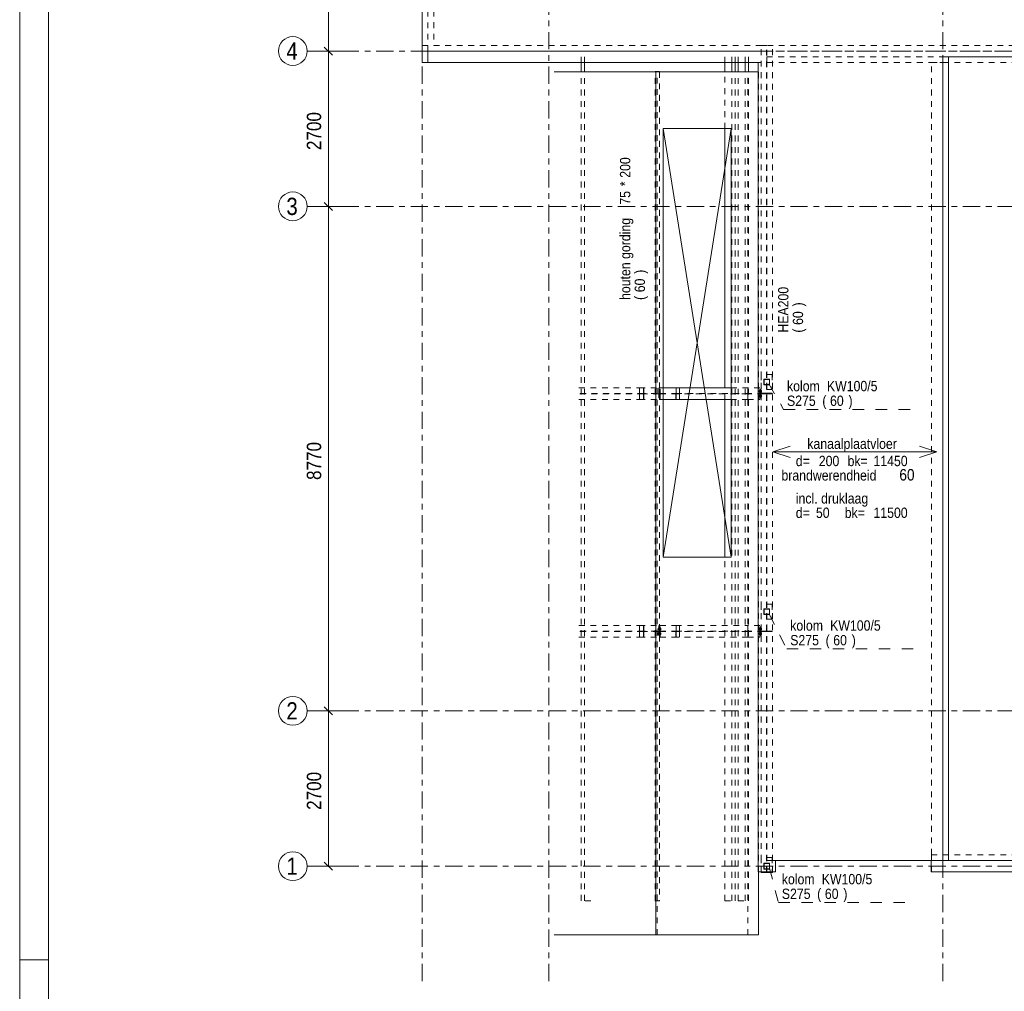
# Model space of a CAD drawing. Header units: millimetres. Extents: x -931 to -90, y -1396 to -802.
# Tile 17 of 29: x -931 to -760, y -1105 to -936. Entities that reach past the tile are written whole.
import ezdxf

# ---------------------------------------------------------------- set-up
doc = ezdxf.new("R2010")
doc.units = ezdxf.units.MM
for name, pattern in [('XKITLINE00', [0]), ('XKITLINE01', [4, 1, -1, 1, -1]), ('XKITLINE02', [4, 2, -2]), ('XKITLINE03', [6, 3, -1, 1, -1])]:
    doc.linetypes.add(name, pattern=pattern)
for name, color, linetype, lineweight in [('Bout', 3, 'Continuous', 0), ('Grafisch object', 3, 'Continuous', 0), ('Offset', 4, 'Continuous', 0), ('Onderdeel', 2, 'Continuous', 0), ('Onderdeel label', 2, 'Continuous', 0), ('Stramien', 4, 'Continuous', 0), ('Tekening kader', 3, 'Continuous', 0)]:
    doc.layers.add(name, color=color, linetype=linetype, lineweight=lineweight)
doc.styles.add('ARIAL', font='arial.ttf')

msp = doc.modelspace()

# ---------------------------------------------------------------- linework, layer by layer
at = {"layer": 'Bout', "linetype": 'XKITLINE02', "lineweight": 0}
for p, q in [((-802.12, -1000.33), (-802.22, -1000.33)), ((-802.22, -1000.33), (-802.22, -1000.6)), ((-802.22, -1000.39), (-802.12, -1000.39)), ((-802.22, -1000.53), (-802.12, -1000.53)), ((-802.22, -1000.6), (-802.12, -1000.6)), ((-802.12, -1001.13), (-802.22, -1001.13)), ((-802.22, -1001.13), (-802.22, -1001.4)), ((-802.22, -1001.19), (-802.12, -1001.19)), ((-802.12, -1000.6), (-802.12, -1000.33)), ((-802.12, -1000.37), (-802.02, -1000.37)), ((-802.12, -1000.38), (-801.91, -1000.38)), ((-802.12, -1000.54), (-801.91, -1000.54)), ((-802.12, -1000.55), (-802.02, -1000.55)), ((-802.12, -1001.4), (-802.12, -1001.13)), ((-802.12, -1001.17), (-802.02, -1001.17)), ((-802.12, -1001.18), (-801.91, -1001.18)), ((-802.02, -1000.55), (-802.02, -1000.37)), ((-802.02, -1001.35), (-802.02, -1001.17)), ((-802.01, -1000.37), (-801.91, -1000.37)), ((-802.01, -1000.55), (-802.01, -1000.37)), ((-802.01, -1000.55), (-801.91, -1000.55)), ((-802.01, -1001.17), (-801.91, -1001.17)), ((-802.01, -1001.17), (-802.01, -1001.35)), ((-801.81, -1000.33), (-801.91, -1000.33)), ((-801.91, -1000.33), (-801.91, -1000.6)), ((-801.91, -1000.39), (-801.81, -1000.39)), ((-801.91, -1000.53), (-801.81, -1000.53)), ((-801.91, -1000.6), (-801.81, -1000.6)), ((-801.81, -1001.13), (-801.91, -1001.13)), ((-801.91, -1001.13), (-801.91, -1001.4)), ((-801.91, -1001.19), (-801.81, -1001.19)), ((-801.81, -1000.6), (-801.81, -1000.33)), ((-801.81, -1001.4), (-801.81, -1001.13)), ((-802.22, -1001.33), (-802.12, -1001.33)), ((-802.22, -1001.4), (-802.12, -1001.4)), ((-802.12, -1001.34), (-801.91, -1001.34)), ((-802.12, -1001.35), (-802.02, -1001.35)), ((-802.01, -1001.35), (-801.91, -1001.35)), ((-801.91, -1001.33), (-801.81, -1001.33)), ((-801.91, -1001.4), (-801.81, -1001.4)), ((-819.67, -1041.64), (-819.77, -1041.64)), ((-819.77, -1041.91), (-819.77, -1041.64)), ((-819.77, -1041.71), (-819.67, -1041.71)), ((-819.77, -1041.85), (-819.67, -1041.85)), ((-819.77, -1041.91), (-819.67, -1041.91)), ((-819.67, -1041.91), (-819.67, -1041.64)), ((-819.67, -1041.69), (-819.57, -1041.69)), ((-819.67, -1041.7), (-819.46, -1041.7)), ((-819.67, -1041.86), (-819.46, -1041.86)), ((-819.67, -1041.87), (-819.57, -1041.87)), ((-819.57, -1041.87), (-819.57, -1041.69)), ((-819.56, -1041.69), (-819.46, -1041.69)), ((-819.56, -1041.87), (-819.56, -1041.69)), ((-819.56, -1041.87), (-819.46, -1041.87)), ((-819.36, -1041.64), (-819.46, -1041.64)), ((-819.46, -1041.91), (-819.46, -1041.64)), ((-819.46, -1041.71), (-819.36, -1041.71)), ((-819.46, -1041.85), (-819.36, -1041.85)), ((-819.46, -1041.91), (-819.36, -1041.91)), ((-819.36, -1041.91), (-819.36, -1041.64)), ((-802.12, -1041.64), (-802.22, -1041.64)), ((-802.22, -1041.64), (-802.22, -1041.91)), ((-802.22, -1041.71), (-802.12, -1041.71)), ((-802.22, -1041.85), (-802.12, -1041.85)), ((-802.22, -1041.91), (-802.12, -1041.91)), ((-802.12, -1041.91), (-802.12, -1041.64)), ((-802.12, -1041.69), (-802.02, -1041.69)), ((-802.12, -1041.7), (-801.91, -1041.7)), ((-802.12, -1041.86), (-801.91, -1041.86)), ((-802.12, -1041.87), (-802.02, -1041.87)), ((-802.02, -1041.87), (-802.02, -1041.69)), ((-802.01, -1041.69), (-801.91, -1041.69)), ((-802.01, -1041.87), (-802.01, -1041.69)), ((-802.01, -1041.87), (-801.91, -1041.87)), ((-801.81, -1041.64), (-801.91, -1041.64)), ((-801.91, -1041.64), (-801.91, -1041.91)), ((-801.91, -1041.71), (-801.81, -1041.71)), ((-801.91, -1041.85), (-801.81, -1041.85)), ((-801.91, -1041.91), (-801.81, -1041.91)), ((-801.81, -1041.91), (-801.81, -1041.64)), ((-819.67, -1042.44), (-819.77, -1042.44)), ((-819.77, -1042.71), (-819.77, -1042.44)), ((-819.77, -1042.51), (-819.67, -1042.51)), ((-819.77, -1042.65), (-819.67, -1042.65)), ((-819.77, -1042.71), (-819.67, -1042.71)), ((-819.67, -1042.71), (-819.67, -1042.44)), ((-819.67, -1042.49), (-819.57, -1042.49)), ((-819.67, -1042.5), (-819.46, -1042.5)), ((-819.67, -1042.66), (-819.46, -1042.66)), ((-819.67, -1042.67), (-819.57, -1042.67)), ((-819.57, -1042.67), (-819.57, -1042.49)), ((-819.56, -1042.49), (-819.46, -1042.49)), ((-819.56, -1042.49), (-819.56, -1042.67)), ((-819.56, -1042.67), (-819.46, -1042.67)), ((-819.36, -1042.44), (-819.46, -1042.44)), ((-819.46, -1042.71), (-819.46, -1042.44)), ((-819.46, -1042.51), (-819.36, -1042.51)), ((-819.46, -1042.65), (-819.36, -1042.65)), ((-819.46, -1042.71), (-819.36, -1042.71)), ((-819.36, -1042.71), (-819.36, -1042.44)), ((-802.12, -1042.44), (-802.22, -1042.44)), ((-802.22, -1042.44), (-802.22, -1042.71)), ((-802.22, -1042.51), (-802.12, -1042.51)), ((-802.22, -1042.65), (-802.12, -1042.65)), ((-802.22, -1042.71), (-802.12, -1042.71)), ((-802.12, -1042.71), (-802.12, -1042.44)), ((-802.12, -1042.49), (-802.02, -1042.49)), ((-802.12, -1042.5), (-801.91, -1042.5)), ((-802.12, -1042.66), (-801.91, -1042.66)), ((-802.12, -1042.67), (-802.02, -1042.67)), ((-802.02, -1042.67), (-802.02, -1042.49)), ((-802.01, -1042.49), (-801.91, -1042.49)), ((-802.01, -1042.49), (-802.01, -1042.67)), ((-802.01, -1042.67), (-801.91, -1042.67)), ((-801.81, -1042.44), (-801.91, -1042.44)), ((-801.91, -1042.44), (-801.91, -1042.71)), ((-801.91, -1042.51), (-801.81, -1042.51)), ((-801.91, -1042.65), (-801.81, -1042.65)), ((-801.91, -1042.71), (-801.81, -1042.71)), ((-801.81, -1042.71), (-801.81, -1042.44))]:
    msp.add_line(p, q, dxfattribs=at)
at = {"layer": 'Grafisch object', "linetype": 'XKITLINE00', "lineweight": 0}
for p, q in [((-818.92, -1029.27), (-807.12, -954.78)), ((-818.92, -954.78), (-807.12, -1029.27))]:
    msp.add_line(p, q, dxfattribs=at)
at = {"layer": 'Offset', "linetype": 'XKITLINE00', "lineweight": 0}
for p, q in [((-877.13, -941.31), (-877.13, -917.31)), ((-874.13, -941.31), (-879.63, -941.31)), ((-874.13, -941.31), (-879.63, -941.31)), ((-877.84, -940.61), (-876.42, -942.02)), ((-877.84, -940.61), (-876.42, -942.02)), ((-877.13, -968.31), (-877.13, -941.31)), ((-874.13, -968.31), (-879.63, -968.31)), ((-874.13, -968.31), (-879.63, -968.31)), ((-877.84, -967.61), (-876.42, -969.02)), ((-877.84, -967.61), (-876.42, -969.02)), ((-877.13, -1056.01), (-877.13, -968.31)), ((-874.13, -1056.01), (-879.63, -1056.01)), ((-874.13, -1056.01), (-879.63, -1056.01)), ((-877.84, -1055.31), (-876.42, -1056.72)), ((-877.84, -1055.31), (-876.42, -1056.72)), ((-877.13, -1083.01), (-877.13, -1056.01)), ((-874.13, -1083.01), (-879.63, -1083.01)), ((-877.84, -1082.31), (-876.42, -1083.72))]:
    msp.add_line(p, q, dxfattribs=at)
at = {"layer": 'Offset'}
for p in [(-877.13, -941.31), (-877.13, -941.31), (-877.13, -968.31), (-877.13, -968.31), (-877.13, -1056.01), (-877.13, -1056.01), (-877.13, -1083.01)]:
    msp.add_point(p, dxfattribs=at)
at = {"layer": 'Onderdeel', "linetype": 'XKITLINE00', "lineweight": 0}
for p, q in [((-860.81, -943.33), (-860.81, -860.61)), ((-860.81, -940.32), (-860.81, -917.08)), ((-860.81, -940.32), (-860.81, -940.32)), ((-860.81, -941.33), (-860.81, -940.32)), ((-860.81, -940.32), (-860.81, -940.32)), ((-860.81, -941.33), (-859.81, -941.33)), ((-860.81, -943.32), (-860.81, -941.33)), ((-859.81, -943.33), (-859.81, -941.33)), ((-770.32, -942.32), (-770.32, -1082.01)), ((-770.32, -942.32), (-770.31, -942.32)), ((-769.32, -1082.01), (-769.32, -942.32)), ((-860.81, -943.33), (-802.41, -943.32)), ((-860.81, -943.32), (-859.81, -943.32)), ((-833.17, -944.94), (-833.17, -943.32)), ((-832.63, -944.94), (-832.63, -943.32)), ((-808.22, -944.94), (-808.22, -943.32)), ((-806.99, -944.94), (-806.99, -943.32)), ((-806.4, -944.94), (-806.4, -943.32)), ((-805.89, -944.94), (-805.89, -943.32)), ((-804.67, -944.94), (-804.67, -943.32)), ((-804.08, -944.94), (-804.08, -943.32)), ((-802.41, -943.32), (-802.41, -1082.01)), ((-770.32, -943.31), (-770.31, -943.31)), ((-770.32, -943.32), (-770.31, -943.32)), ((-837.87, -944.94), (-820.19, -944.94)), ((-820.34, -944.84), (-819.59, -944.84)), ((-820.34, -944.94), (-820.34, -944.84)), ((-820.19, -1094.94), (-820.19, -944.94)), ((-820.19, -944.94), (-802.41, -944.94)), ((-820.19, -944.94), (-820.19, -1094.94)), ((-819.59, -944.94), (-819.59, -944.84)), ((-807.12, -954.78), (-818.92, -954.78)), ((-818.92, -954.78), (-818.92, -1029.27)), ((-808.22, -999.86), (-808.22, -954.78)), ((-807.12, -1029.27), (-807.12, -954.78)), ((-818.92, -999.86), (-816.08, -999.86)), ((-816.08, -999.86), (-807.12, -999.86)), ((-816.08, -1001.86), (-816.08, -999.86)), ((-816.08, -1001.86), (-816.08, -999.86)), ((-818.92, -1001.86), (-816.08, -1001.86)), ((-816.08, -1001.86), (-807.12, -1001.86)), ((-808.22, -1029.27), (-808.22, -1001.86)), ((-818.92, -1029.27), (-807.12, -1029.27)), ((-770.32, -1081.01), (-770.31, -1081.01)), ((-770.32, -1081.01), (-770.31, -1081.01)), ((-802.42, -1082.01), (-802.42, -1084.01)), ((-799.42, -1084.01), (-799.42, -1082.01)), ((-799.42, -1082.01), (-772.32, -1082.01)), ((-772.32, -1082.01), (-772.32, -1084.01)), ((-770.32, -1082.01), (-770.31, -1082.01)), ((-770.32, -1082.01), (-770.32, -1082.01)), ((-770.31, -1082.01), (-769.32, -1082.01)), ((-769.32, -1082.01), (-769.31, -1082.01)), ((-769.31, -1082.01), (-714.34, -1082.01)), ((-802.42, -1084.01), (-799.42, -1084.01)), ((-802.37, -1094.94), (-802.37, -1084.01)), ((-801.91, -1084.11), (-801.91, -1084.01)), ((-801.91, -1084.11), (-799.91, -1084.11)), ((-799.91, -1084.11), (-799.91, -1084.01)), ((-772.32, -1084.01), (-714.34, -1084.01)), ((-820.19, -1094.94), (-837.87, -1094.94)), ((-820.19, -1094.94), (-802.37, -1094.94))]:
    msp.add_line(p, q, dxfattribs=at)
at = {"layer": 'Onderdeel', "linetype": 'XKITLINE01', "lineweight": 0}
for p, q in [((-859.81, -941.33), (-859.81, -860.61)), ((-858.81, -878.31), (-858.81, -940.32)), ((-859.81, -941.33), (-859.81, -890.12)), ((-860.81, -940.32), (-687.82, -940.32)), ((-860.81, -940.32), (-858.81, -940.32)), ((-860.81, -943.32), (-860.81, -941.33)), ((-859.81, -941.33), (-800.92, -941.32)), ((-800.92, -941.33), (-859.81, -941.33)), ((-833.17, -941.32), (-831.5, -941.32)), ((-833.17, -943.32), (-833.17, -941.32)), ((-832.63, -943.32), (-832.63, -941.32)), ((-808.22, -943.32), (-808.22, -941.32)), ((-808.22, -941.32), (-806.4, -941.32)), ((-806.99, -943.32), (-806.99, -941.32)), ((-806.4, -943.32), (-806.4, -941.32)), ((-805.89, -943.32), (-805.89, -941.32)), ((-804.08, -941.32), (-805.89, -941.32)), ((-804.67, -943.32), (-804.67, -941.32)), ((-804.08, -943.32), (-804.08, -941.32)), ((-801.91, -940.32), (-799.91, -940.32)), ((-801.91, -1084.01), (-801.91, -940.32)), ((-800.95, -1084.11), (-800.95, -940.32)), ((-800.91, -941.32), (-800.92, -941.33)), ((-714.34, -941.31), (-800.91, -941.32)), ((-800.91, -941.32), (-714.34, -941.31)), ((-800.88, -1084.11), (-800.88, -940.32)), ((-799.91, -1084.01), (-799.91, -940.32)), ((-800.92, -942.32), (-770.32, -942.32)), ((-800.91, -1082.01), (-800.92, -942.32)), ((-800.92, -943.32), (-800.92, -942.32)), ((-800.91, -942.32), (-770.32, -942.32)), ((-770.31, -942.32), (-714.64, -942.31)), ((-770.31, -1082.01), (-770.31, -942.32)), ((-769.31, -943.31), (-769.31, -942.32)), ((-769.31, -1082.01), (-769.31, -942.32)), ((-769.31, -942.32), (-714.64, -942.32)), ((-860.81, -943.32), (-770.32, -943.32)), ((-800.91, -1082.01), (-800.91, -943.32)), ((-772.31, -1081.01), (-772.31, -943.31)), ((-772.31, -943.31), (-770.32, -943.31)), ((-770.31, -943.31), (-769.31, -943.31)), ((-770.31, -943.32), (-714.64, -943.32)), ((-769.31, -943.31), (-769.31, -1081.01)), ((-833.17, -1089.01), (-833.17, -944.94)), ((-832.63, -1089.01), (-832.63, -944.94)), ((-820.34, -1089.01), (-820.34, -944.94)), ((-820.19, -944.94), (-819.97, -944.94)), ((-819.97, -1094.94), (-819.97, -944.94)), ((-819.97, -1094.94), (-819.97, -944.94)), ((-819.59, -944.94), (-819.59, -1089.01)), ((-808.22, -954.78), (-808.22, -944.94)), ((-806.99, -1089.01), (-806.99, -944.94)), ((-806.4, -1089.01), (-806.4, -944.94)), ((-805.89, -1089.01), (-805.89, -944.94)), ((-804.67, -1089.01), (-804.67, -944.94)), ((-804.2, -1094.94), (-804.2, -944.94)), ((-804.08, -1089.01), (-804.08, -944.94)), ((-802.41, -944.94), (-802.37, -944.94)), ((-802.37, -1084.01), (-802.37, -944.94)), ((-799.97, -997.54), (-801.87, -997.54)), ((-801.87, -997.54), (-801.87, -1000.14)), ((-799.97, -997.54), (-799.97, -1000.14)), ((-801.42, -998.34), (-801.42, -999.34)), ((-800.42, -998.34), (-801.42, -998.34)), ((-801.42, -999.34), (-800.42, -999.34)), ((-801.37, -999.29), (-801.37, -998.39)), ((-801.37, -998.39), (-800.47, -998.39)), ((-800.47, -999.29), (-801.37, -999.29)), ((-800.47, -998.39), (-800.47, -999.29)), ((-800.42, -999.34), (-800.42, -998.34)), ((-833.56, -999.86), (-822.3, -999.86)), ((-822.34, -1000.83), (-833.42, -1000.83)), ((-833.42, -1000.9), (-822.34, -1000.9)), ((-823.07, -1001.86), (-823.07, -999.86)), ((-823.07, -999.86), (-819.67, -999.86)), ((-823.07, -1001.86), (-823.07, -999.86)), ((-823.02, -999.86), (-823.02, -1000.83)), ((-823.02, -1000.83), (-823.02, -999.86)), ((-823.02, -1000.83), (-819.67, -1000.83)), ((-819.67, -1000.9), (-823.02, -1000.9)), ((-823.02, -1000.9), (-823.02, -1001.86)), ((-823.02, -1001.86), (-823.02, -1000.9)), ((-822.34, -1000.83), (-822.34, -999.86)), ((-822.34, -999.86), (-822.34, -1000.83)), ((-822.34, -1001.86), (-822.34, -1000.9)), ((-822.34, -1000.9), (-822.34, -1001.86)), ((-822.3, -1001.86), (-822.3, -999.86)), ((-822.3, -999.86), (-822.3, -1001.86)), ((-819.67, -999.86), (-819.67, -1001.86)), ((-819.67, -1001.61), (-819.67, -1000.11)), ((-819.67, -1000.11), (-819.57, -1000.11)), ((-819.57, -1000.11), (-819.57, -1001.61)), ((-819.56, -1001.61), (-819.56, -1000.11)), ((-819.56, -1000.11), (-819.46, -1000.11)), ((-819.46, -1001.86), (-819.46, -999.86)), ((-819.46, -999.86), (-818.92, -999.86)), ((-819.46, -1000.11), (-819.46, -1001.61)), ((-819.46, -1000.83), (-816.11, -1000.83)), ((-819.46, -1000.9), (-816.11, -1000.9)), ((-816.72, -999.86), (-816.08, -999.86)), ((-816.72, -1001.86), (-816.72, -999.86)), ((-816.72, -1001.86), (-816.72, -999.86)), ((-816.69, -1000.83), (-816.69, -999.86)), ((-816.69, -1000.83), (-816.69, -999.86)), ((-816.69, -1000.83), (-804.23, -1000.83)), ((-804.23, -1000.9), (-816.69, -1000.9)), ((-816.69, -1001.86), (-816.69, -1000.9)), ((-816.69, -1001.86), (-816.69, -1000.9)), ((-816.11, -1000.83), (-816.11, -999.86)), ((-816.11, -1000.83), (-816.11, -999.86)), ((-816.11, -1001.86), (-816.11, -1000.9)), ((-816.11, -1001.86), (-816.11, -1000.9)), ((-808.22, -1001.86), (-808.22, -999.86)), ((-807.12, -999.86), (-804.2, -999.86)), ((-804.54, -1000.83), (-802.12, -1000.83)), ((-804.54, -1000.9), (-802.12, -1000.9)), ((-804.23, -1000.83), (-804.23, -999.86)), ((-802.12, -999.86), (-804.23, -999.86)), ((-804.23, -999.86), (-804.23, -1000.83)), ((-804.23, -1001.86), (-804.23, -1000.9)), ((-804.23, -1000.9), (-804.23, -1001.86)), ((-804.2, -1001.86), (-804.2, -999.86)), ((-804.2, -1001.86), (-804.2, -999.86)), ((-802.12, -1001.86), (-802.12, -999.86)), ((-802.02, -1000.11), (-802.12, -1000.11)), ((-802.12, -1000.11), (-802.12, -1001.61)), ((-802.02, -1001.61), (-802.02, -1000.11)), ((-801.91, -1000.11), (-802.01, -1000.11)), ((-802.01, -1000.11), (-802.01, -1001.61)), ((-801.91, -1001.61), (-801.91, -1000.11)), ((-799.97, -1000.14), (-801.87, -1000.14)), ((-801.85, -1000.81), (-800.95, -1000.81)), ((-801.85, -1000.91), (-801.85, -1000.81)), ((-800.95, -1000.91), (-801.85, -1000.91)), ((-801.15, -1000.91), (-801.15, -1000.81)), ((-800.95, -1000.81), (-800.95, -1000.91)), ((-800.88, -1000.91), (-800.88, -1000.81)), ((-800.88, -1000.81), (-799.98, -1000.81)), ((-799.98, -1000.91), (-800.88, -1000.91)), ((-800.68, -1000.91), (-800.68, -1000.81)), ((-799.98, -1000.81), (-799.98, -1000.91)), ((-833.56, -1001.86), (-822.3, -1001.86)), ((-823.07, -1001.86), (-819.67, -1001.86)), ((-819.57, -1001.61), (-819.67, -1001.61)), ((-819.46, -1001.61), (-819.56, -1001.61)), ((-819.46, -1001.86), (-818.92, -1001.86)), ((-816.72, -1001.86), (-816.08, -1001.86)), ((-804.2, -1001.86), (-807.12, -1001.86)), ((-804.23, -1001.86), (-802.12, -1001.86)), ((-802.12, -1001.61), (-802.02, -1001.61)), ((-802.01, -1001.61), (-801.91, -1001.61)), ((-808.22, -1089.01), (-808.22, -1029.27)), ((-799.97, -1037.47), (-801.87, -1037.47)), ((-801.87, -1037.47), (-801.87, -1040.07)), ((-801.42, -1038.27), (-801.42, -1039.27)), ((-800.42, -1038.27), (-801.42, -1038.27)), ((-801.37, -1039.22), (-801.37, -1038.32)), ((-801.37, -1038.32), (-800.47, -1038.32)), ((-800.47, -1038.32), (-800.47, -1039.22)), ((-800.42, -1039.27), (-800.42, -1038.27)), ((-799.97, -1037.47), (-799.97, -1040.07)), ((-799.97, -1040.07), (-801.87, -1040.07)), ((-801.42, -1039.27), (-800.42, -1039.27)), ((-800.47, -1039.22), (-801.37, -1039.22)), ((-833.56, -1041.18), (-822.3, -1041.18)), ((-822.34, -1042.14), (-833.42, -1042.14)), ((-833.42, -1042.21), (-822.34, -1042.21)), ((-823.07, -1043.18), (-823.07, -1041.18)), ((-823.07, -1041.18), (-819.67, -1041.18)), ((-823.07, -1043.18), (-823.07, -1041.18)), ((-823.03, -1041.18), (-823.03, -1042.14)), ((-823.03, -1042.14), (-823.03, -1041.18)), ((-823.03, -1042.14), (-819.67, -1042.14)), ((-819.67, -1042.21), (-823.03, -1042.21)), ((-823.03, -1042.21), (-823.03, -1043.18)), ((-823.03, -1043.18), (-823.03, -1042.21)), ((-822.34, -1042.14), (-822.34, -1041.18)), ((-822.34, -1041.18), (-822.34, -1042.14)), ((-822.34, -1043.18), (-822.34, -1042.21)), ((-822.34, -1042.21), (-822.34, -1043.18)), ((-822.3, -1043.18), (-822.3, -1041.18)), ((-822.3, -1041.18), (-822.3, -1043.18)), ((-819.67, -1041.18), (-819.67, -1043.18)), ((-819.67, -1042.93), (-819.67, -1041.43)), ((-819.67, -1041.43), (-819.57, -1041.43)), ((-819.57, -1041.43), (-819.57, -1042.93)), ((-819.56, -1042.93), (-819.56, -1041.43)), ((-819.56, -1041.43), (-819.46, -1041.43)), ((-819.46, -1043.18), (-819.46, -1041.18)), ((-819.46, -1041.18), (-816.08, -1041.18)), ((-819.46, -1041.43), (-819.46, -1042.93)), ((-819.46, -1042.14), (-816.11, -1042.14)), ((-819.46, -1042.21), (-816.11, -1042.21)), ((-816.72, -1041.18), (-804.2, -1041.18)), ((-816.72, -1043.18), (-816.72, -1041.18)), ((-816.72, -1043.18), (-816.72, -1041.18)), ((-816.69, -1041.18), (-816.69, -1042.14)), ((-816.69, -1041.18), (-816.69, -1042.14)), ((-816.69, -1042.14), (-804.23, -1042.14)), ((-804.23, -1042.21), (-816.69, -1042.21)), ((-816.69, -1043.18), (-816.69, -1042.21)), ((-816.69, -1043.18), (-816.69, -1042.21)), ((-816.11, -1042.14), (-816.11, -1041.18)), ((-816.11, -1042.14), (-816.11, -1041.18)), ((-816.11, -1043.18), (-816.11, -1042.21)), ((-816.11, -1043.18), (-816.11, -1042.21)), ((-816.08, -1043.18), (-816.08, -1041.18)), ((-816.08, -1043.18), (-816.08, -1041.18)), ((-804.54, -1042.14), (-802.12, -1042.14)), ((-804.54, -1042.21), (-802.12, -1042.21)), ((-804.23, -1042.14), (-804.23, -1041.18)), ((-802.12, -1041.18), (-804.23, -1041.18)), ((-804.23, -1041.18), (-804.23, -1042.14)), ((-804.23, -1043.18), (-804.23, -1042.21)), ((-804.23, -1042.21), (-804.23, -1043.18)), ((-804.2, -1041.18), (-804.2, -1043.18)), ((-804.2, -1043.18), (-804.2, -1041.18)), ((-802.12, -1043.18), (-802.12, -1041.18)), ((-802.02, -1041.43), (-802.12, -1041.43)), ((-802.12, -1041.43), (-802.12, -1042.93)), ((-802.02, -1042.93), (-802.02, -1041.43)), ((-801.91, -1041.43), (-802.01, -1041.43)), ((-802.01, -1041.43), (-802.01, -1042.93)), ((-801.91, -1042.93), (-801.91, -1041.43)), ((-801.85, -1042.13), (-800.95, -1042.13)), ((-801.85, -1042.23), (-801.85, -1042.13)), ((-800.95, -1042.23), (-801.85, -1042.23)), ((-801.15, -1042.23), (-801.15, -1042.13)), ((-800.95, -1042.13), (-800.95, -1042.23)), ((-800.88, -1042.23), (-800.88, -1042.13)), ((-800.88, -1042.13), (-799.98, -1042.13)), ((-799.98, -1042.23), (-800.88, -1042.23)), ((-800.68, -1042.23), (-800.68, -1042.13)), ((-799.98, -1042.13), (-799.98, -1042.23)), ((-833.56, -1043.18), (-822.3, -1043.18)), ((-823.07, -1043.18), (-819.67, -1043.18)), ((-819.57, -1042.93), (-819.67, -1042.93)), ((-819.46, -1042.93), (-819.56, -1042.93)), ((-819.46, -1043.18), (-816.08, -1043.18)), ((-804.2, -1043.18), (-816.72, -1043.18)), ((-804.23, -1043.18), (-802.12, -1043.18)), ((-802.12, -1042.93), (-802.02, -1042.93)), ((-802.01, -1042.93), (-801.91, -1042.93)), ((-799.97, -1081.51), (-801.87, -1081.51)), ((-801.87, -1081.51), (-801.87, -1084.11)), ((-799.97, -1081.51), (-799.97, -1084.11)), ((-772.31, -1081.01), (-770.32, -1081.01)), ((-772.31, -1081.01), (-770.32, -1081.01)), ((-772.31, -1084.01), (-772.31, -1081.01)), ((-770.31, -1081.01), (-769.31, -1081.01)), ((-770.31, -1081.01), (-714.64, -1081.01)), ((-769.31, -1082.01), (-769.31, -1081.01)), ((-801.42, -1082.51), (-801.42, -1083.51)), ((-800.42, -1082.51), (-801.42, -1082.51)), ((-801.37, -1083.46), (-801.37, -1082.56)), ((-801.37, -1082.56), (-800.47, -1082.56)), ((-800.47, -1083.46), (-801.37, -1083.46)), ((-800.91, -1082.01), (-799.42, -1082.01)), ((-799.42, -1082.01), (-800.91, -1082.01)), ((-800.91, -1082.01), (-800.91, -1082.01)), ((-799.42, -1082.01), (-800.91, -1082.01)), ((-800.47, -1082.56), (-800.47, -1083.46)), ((-800.42, -1083.51), (-800.42, -1082.51)), ((-772.32, -1082.01), (-770.32, -1082.01)), ((-770.32, -1082.01), (-772.32, -1082.01)), ((-772.32, -1082.01), (-770.32, -1082.01)), ((-769.31, -1082.01), (-770.31, -1082.01)), ((-769.32, -1082.01), (-769.31, -1082.01)), ((-714.64, -1082.01), (-769.31, -1082.01)), ((-769.31, -1082.01), (-769.31, -1082.01)), ((-769.31, -1082.01), (-714.64, -1082.01)), ((-799.97, -1084.11), (-801.87, -1084.11)), ((-801.42, -1083.51), (-800.42, -1083.51)), ((-772.31, -1084.01), (-714.34, -1084.01)), ((-831.5, -1089.01), (-833.17, -1089.01)), ((-819.59, -1089.01), (-820.34, -1089.01)), ((-808.22, -1089.01), (-806.4, -1089.01)), ((-805.89, -1089.01), (-804.08, -1089.01)), ((-819.97, -1094.94), (-820.19, -1094.94))]:
    msp.add_line(p, q, dxfattribs=at)
at = {"layer": 'Onderdeel label', "linetype": 'XKITLINE02', "lineweight": 0}
for p, q in [((-800.54, -999.17), (-798, -1003.6)), ((-798, -1003.6), (-775.42, -1003.6)), ((-800.49, -1039.21), (-797.44, -1045.22)), ((-797.44, -1045.22), (-774.86, -1045.22)), ((-800.43, -1083.35), (-798.9, -1089.31)), ((-798.9, -1089.31), (-776.33, -1089.31))]:
    msp.add_line(p, q, dxfattribs=at)
at = {"layer": 'Onderdeel label', "linetype": 'XKITLINE00', "lineweight": 0}
for p, q in [((-799.87, -1010.97), (-796.87, -1009.97)), ((-799.87, -1010.97), (-771.37, -1010.97)), ((-799.87, -1010.97), (-796.87, -1011.97)), ((-774.37, -1009.97), (-771.37, -1010.97)), ((-771.37, -1010.97), (-774.37, -1011.97))]:
    msp.add_line(p, q, dxfattribs=at)
at = {"layer": 'Stramien', "linetype": 'XKITLINE03', "lineweight": 0}
for p, q in [((-860.81, -1103.01), (-860.81, -840.31)), ((-838.81, -1103.01), (-838.81, -840.31)), ((-770.31, -1103.01), (-770.31, -840.31)), ((-880.81, -941.31), (-449.08, -941.31)), ((-880.81, -968.31), (-449.08, -968.31)), ((-880.81, -1056.01), (-449.08, -1056.01)), ((-880.81, -1083.01), (-449.08, -1083.01))]:
    msp.add_line(p, q, dxfattribs=at)
at = {"layer": 'Stramien', "linetype": 'XKITLINE00', "lineweight": 0}
for centre in [(-883.31, -941.31), (-883.31, -968.31), (-883.31, -1056.01), (-883.31, -1083.01)]:
    msp.add_circle(centre, 2.5, dxfattribs=at)
at = {"layer": 'Tekening kader', "linetype": 'XKITLINE00', "lineweight": 0}
for p, q in [((-930.79, -802.3), (-930.79, -1396.3)), ((-925.79, -807.3), (-925.79, -1391.3)), ((-925.79, -1099.3), (-930.79, -1099.3))]:
    msp.add_line(p, q, dxfattribs=at)

# ---------------------------------------------------------------- texts
at = {"layer": 'Offset', "style": 'ARIAL', "width": 0.85}
for s, p in [('2700', (-878.38, -958.52)), ('8770', (-878.38, -1015.87)), ('2700', (-878.38, -1073.22))]:
    msp.add_text(s, height=2.5, rotation=90.0002, dxfattribs=at).set_placement(p)
at = {"layer": 'Onderdeel label', "style": 'ARIAL', "width": 0.85}
for s, height, rotation, p in [('200', 1.8, 90.0002, (-824.64, -963.34)), ('*', 1.8, 90.0002, (-824.64, -964.81)), ('75', 1.8, 90.0002, (-824.64, -968.02)), ('houten gording', 1.8, 90.0002, (-824.64, -984.58)), (')', 1.8, 90.0002, (-822.09, -980.03)), ('60', 1.8, 90.0002, (-822.09, -983.24)), ('(', 1.8, 90.0002, (-822.09, -984.58)), ('HEA200', 1.8, 90.0002, (-797.15, -990.26)), (')', 1.8, 90.0002, (-794.6, -985.71)), ('60', 1.8, 90.0002, (-794.6, -988.92)), ('(', 1.8, 90.0002, (-794.6, -990.26)), ('kanaalplaatvloer', 1.8, 0.0004, (-793.87, -1010.47)), ('d=', 1.8, 0.0004, (-795.87, -1013.47)), ('bk=', 1.8, 0.0004, (-786.87, -1013.47)), ('200', 1.8, 0.0004, (-791.87, -1013.47)), ('11450', 1.8, 0.0004, (-782.37, -1013.47)), ('brandwerendheid', 1.8, 0.0004, (-798.37, -1015.97)), ('60', 2, 0.0004, (-777.87, -1015.97)), ('incl. druklaag', 1.8, 0.0004, (-795.87, -1019.97)), ('d=', 1.8, 0.0004, (-795.87, -1022.47)), ('50', 1.8, 0.0004, (-792.37, -1022.47)), ('bk=', 1.8, 0.0004, (-787.37, -1022.47)), ('11500', 1.8, 0.0004, (-782.37, -1022.47))]:
    msp.add_text(s, height=height, rotation=rotation, dxfattribs=at).set_placement(p)
for s, p in [('kolom', (-797.4, -1000.45)), ('KW100/5', (-790.46, -1000.45)), ('S275', (-797.4, -1003)), ('(', (-791.26, -1003)), ('60', (-789.92, -1003)), (')', (-786.71, -1003)), ('kolom', (-796.84, -1042.07)), ('KW100/5', (-789.9, -1042.07)), ('S275', (-796.84, -1044.62)), ('(', (-790.69, -1044.62)), ('60', (-789.36, -1044.62)), (')', (-786.15, -1044.62)), ('kolom', (-798.3, -1086.16)), ('KW100/5', (-791.36, -1086.16)), ('S275', (-798.3, -1088.71)), ('(', (-792.16, -1088.71)), ('60', (-790.82, -1088.71)), (')', (-787.61, -1088.71))]:
    msp.add_text(s, height=1.8, dxfattribs=at).set_placement(p)
at = {"layer": 'Stramien', "style": 'ARIAL', "width": 0.85}
for s, p in [('4', (-884.43, -942.81)), ('3', (-884.43, -969.81)), ('2', (-884.43, -1057.51)), ('1', (-884.43, -1084.51))]:
    msp.add_text(s, height=3, dxfattribs=at).set_placement(p)

doc.saveas('drawing.dxf')
